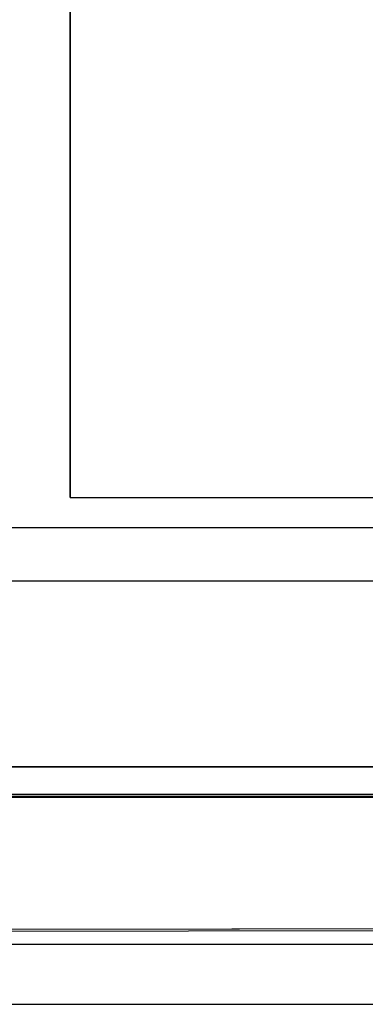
# Model space of a CAD drawing. Header units: millimetres. Extents: x -88 to 88, y -12 to 103.
# Tile 7 of 256: x -71.86 to -69.38, y -0.61 to 6.47. Entities that reach past the tile are written whole.
import ezdxf

# ---------------------------------------------------------------- set-up
doc = ezdxf.new("R2010")
doc.units = ezdxf.units.MM
for name, color, linetype, true_color in [('BOTTOM', 7, 'Continuous', 0x7d26cd), ('Default', 7, 'Continuous', 0x000000), ('TOP', 7, 'Continuous', 0xc80000)]:
    doc.layers.add(name, color=color, linetype=linetype, true_color=true_color)

msp = doc.modelspace()

# ---------------------------------------------------------------- linework, layer by layer
at = {"layer": 'BOTTOM', "color": 9, "true_color": 0xc0c0c0}
for points in [[(-81.5546, 1.1), (-20.5651, 1.1)], [(-20.5651, 1.1), (-81.5546, 1.1)], [(-81.5546, 1.1), (-20.5651, 1.1)]]:
    msp.add_lwpolyline(points, dxfattribs=at)
at = {"layer": 'Default', "color": 254, "true_color": 0xcad1ee}
for points in [[(-71.5012, 3.0352), (-71.5012, 98.0352)], [(-71.5012, 23.3863), (-71.5012, 3.0352)], [(-71.5012, 23.3863), (-71.5012, 3.0352)], [(-71.5012, 3.0352), (71.4988, 3.0352)], [(-71.5012, 3.0352), (71.4988, 3.0352)], [(-71.5012, 3.0352), (71.4988, 3.0352)]]:
    msp.add_lwpolyline(points, dxfattribs=at)
at = {"layer": 'Default', "color": 254, "true_color": 0xcad1ee, "extrusion": (1, 0, 0)}
msp.add_lwpolyline([(3.0352, -4.9), (3.0352, -6.5)], dxfattribs=at)
at = {"layer": 'TOP', "color": 254, "true_color": 0xcad1ee, "extrusion": (-0.001144, 0.999999, -3.74898e-05)}
msp.add_lwpolyline([(46.3013, 10.0819), (80.7982, 8.951)], dxfattribs=at)
at = {"layer": 'TOP', "color": 254, "true_color": 0xcad1ee}
for points in [[(-81.1317, 2.8211), (-69.2519, 2.8211)], [(-81.5161, 2.4367), (-19.6073, 2.4367)], [(-20.7115, 0.9), (-81.5546, 0.9)], [(-81.5546, 0.8895), (-20.7191, 0.8895)], [(-20.7268, 0.8791), (-81.5546, 0.8791)], [(-81.1299, -0.1752), (-69.3042, -0.1752)], [(-81.5616, -0.607), (-22.1767, -0.607)]]:
    msp.add_lwpolyline(points, dxfattribs=at)
at = {"layer": 'TOP', "color": 254, "true_color": 0xcad1ee, "extrusion": (-0.000910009, 1, -2.37671e-05)}
msp.add_lwpolyline([(80.8137, 11.9014), (20.5895, 13.4743)], dxfattribs=at)
at = {"layer": 'TOP', "color": 254, "true_color": 0xcad1ee, "extrusion": (-0.000910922, 1, -2.37906e-05)}
msp.add_lwpolyline([(80.7949, 11.4631), (20.5854, 13.0356)], dxfattribs=at)
at = {"layer": 'TOP', "color": 254, "true_color": 0xcad1ee, "extrusion": (-0.000911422, 1, -2.38041e-05)}
msp.add_lwpolyline([(80.7528, 10.456), (20.5749, 12.0277)], dxfattribs=at)

doc.saveas('drawing.dxf')
